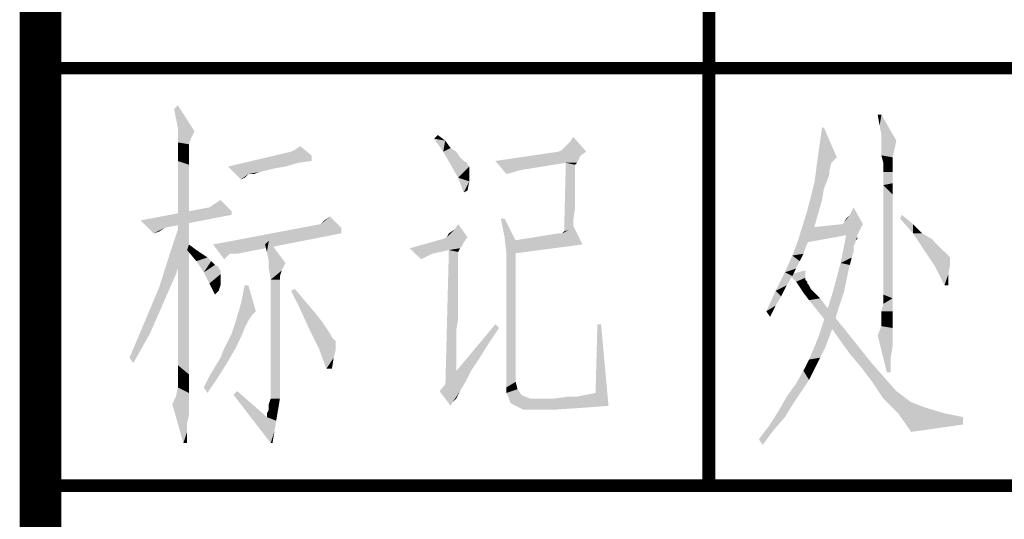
# Model space of a CAD drawing. Header units: millimetres. Extents: x 0 to 420, y 0 to 297.
# Tile 12 of 27: x 234.75 to 246.54, y 24.6 to 30.58. Entities that reach past the tile are written whole.
import ezdxf

# ---------------------------------------------------------------- set-up
doc = ezdxf.new("R2010")
doc.units = ezdxf.units.MM
doc.header["$LTSCALE"] = 23.1
doc.layers.get('0').update_dxf_attribs({"linetype": 'CONTINUOUS'})
doc.layers.add('GMA1347总成-02_DXF_FORMAT', color=7, linetype='CONTINUOUS')

# ---------------------------------------------------------------- blocks, each defined once
blk = doc.blocks.new('*T11')
at = {"color": 1, "linetype": 'Continuous'}
for p, q in [((0, 0), (8, 0)), ((0, 0), (0, -5)), ((8, 0), (8, -5)), ((0, -5), (8, -5))]:
    blk.add_line(p, q, dxfattribs=at)
blk = doc.blocks.new('*T12')
at = {"color": 1, "linetype": 'Continuous'}
for p, q in [((0, 0), (7, 0)), ((0, 0), (0, -5)), ((7, 0), (7, -5)), ((0, -5), (7, -5))]:
    blk.add_line(p, q, dxfattribs=at)
blk = doc.blocks.new('*T16')
at = {"color": 1, "linetype": 'Continuous'}
for p, q in [((0, 0), (60, 0)), ((0, 0), (0, -20)), ((15, 0), (15, -20)), ((30, 0), (30, -20)), ((45, 0), (45, -20)), ((60, 0), (60, -20)), ((0, -5), (60, -5)), ((0, -10), (60, -10)), ((0, -15), (60, -15)), ((0, -20), (60, -20))]:
    blk.add_line(p, q, dxfattribs=at)

msp = doc.modelspace()

# ---------------------------------------------------------------- linework, layer by layer
at = {"color": 1, "linetype": 'Continuous'}
for points in [[(236.62, 29.4), (236.598, 29.511), (236.643, 29.556)], [(236.643, 29.289), (236.62, 29.4), (236.643, 29.556)], [(236.643, 29.289), (236.643, 29.556), (236.843, 29.244)], [(245.065, 29.444), (245.043, 29.311), (245.02, 29.444)], [(245.065, 29.2), (245.043, 29.311), (245.065, 29.444)], [(245.065, 29.2), (245.065, 29.444), (245.243, 29.133)], [(236.843, 29.244), (236.643, 29.2), (236.643, 29.289)], [(236.643, 29.156), (236.643, 29.2), (236.843, 29.244)], [(236.643, 29.156), (236.843, 29.244), (236.798, 29.156)], [(244.376, 29.289), (244.309, 28.978), (244.354, 29.289)], [(244.309, 28.978), (244.376, 29.289), (244.531, 28.933)], [(236.798, 29.156), (236.643, 29.111), (236.643, 29.156)], [(236.643, 29.111), (236.798, 29.156), (236.776, 29.089)], [(236.776, 29.089), (236.643, 29.022), (236.643, 29.111)], [(239.709, 29.156), (239.754, 29.2), (239.843, 29.133)], [(239.843, 29.133), (239.82, 29), (239.709, 29.156)], [(239.843, 29.133), (239.909, 29.044), (239.82, 29)], [(241.532, 29), (241.287, 29.067), (241.332, 29.111)], [(241.332, 29.111), (241.376, 29.178), (241.532, 29)], [(245.243, 29.133), (245.065, 29.111), (245.065, 29.2)], [(245.065, 29.067), (245.065, 29.111), (245.243, 29.133)], [(245.065, 29.022), (245.065, 29.067), (245.243, 29.133)], [(245.065, 29.022), (245.243, 29.133), (245.22, 29.022)], [(236.776, 29.089), (236.776, 29.044), (236.643, 29.022)], [(236.643, 29.022), (236.776, 29.044), (236.776, 28.956)], [(236.776, 28.956), (236.643, 28.889), (236.643, 29.022)], [(238.243, 28.956), (237.243, 28.822), (237.998, 29)], [(238.243, 28.956), (237.998, 29), (238.043, 29.022)], [(238.043, 29.022), (238.109, 29.067), (238.243, 28.956)], [(239.82, 29), (239.909, 29.044), (239.976, 29)], [(239.976, 29), (239.909, 28.844), (239.82, 29)], [(239.976, 29), (240.02, 28.933), (239.909, 28.844)], [(241.532, 29), (241.465, 28.956), (240.443, 28.889)], [(241.532, 29), (240.443, 28.889), (241.198, 29)], [(241.532, 29), (241.198, 29), (241.243, 29.022)], [(241.532, 29), (241.243, 29.022), (241.287, 29.067)], [(245.22, 29.022), (245.065, 28.956), (245.065, 29.022)], [(245.065, 28.956), (245.22, 29.022), (245.198, 28.933)], [(236.643, 28.889), (236.776, 28.956), (236.776, 28.844)], [(236.776, 28.844), (236.643, 28.733), (236.643, 28.889)], [(238.243, 28.956), (238.243, 28.889), (237.243, 28.822)], [(238.243, 28.889), (238.087, 28.867), (237.243, 28.822)], [(240.02, 28.933), (240.065, 28.889), (239.909, 28.844)], [(240.065, 28.889), (240.109, 28.867), (239.909, 28.844)], [(241.465, 28.956), (241.443, 28.911), (240.443, 28.889)], [(241.287, 28.867), (240.443, 28.889), (241.443, 28.911)], [(240.443, 28.889), (241.287, 28.867), (240.732, 28.778)], [(240.732, 28.778), (240.576, 28.733), (240.443, 28.889)], [(241.287, 28.867), (241.443, 28.911), (241.42, 28.867)], [(244.465, 28.867), (244.265, 28.644), (244.309, 28.978)], [(244.309, 28.978), (244.531, 28.933), (244.465, 28.867)], [(245.198, 28.933), (245.087, 28.867), (245.065, 28.956)], [(245.198, 28.933), (245.198, 28.911), (245.087, 28.867)], [(245.087, 28.867), (245.198, 28.911), (245.198, 28.844)], [(236.643, 28.733), (236.776, 28.844), (236.776, 28.667)], [(237.243, 28.822), (238.087, 28.867), (237.932, 28.822)], [(237.243, 28.822), (237.932, 28.822), (237.798, 28.8)], [(237.243, 28.822), (237.798, 28.8), (237.487, 28.733)], [(237.487, 28.733), (237.398, 28.667), (237.243, 28.822)], [(237.798, 28.8), (237.709, 28.778), (237.487, 28.733)], [(237.709, 28.778), (237.62, 28.756), (237.487, 28.733)], [(239.909, 28.844), (240.109, 28.867), (240.109, 28.844)], [(240.109, 28.844), (239.998, 28.689), (239.909, 28.844)], [(240.109, 28.844), (240.132, 28.822), (239.998, 28.689)], [(240.132, 28.822), (240.132, 28.778), (239.998, 28.689)], [(240.132, 28.778), (240.132, 28.733), (239.998, 28.689)], [(240.732, 28.778), (240.665, 28.756), (240.576, 28.733)], [(241.398, 28.844), (241.265, 27.978), (241.287, 28.867)], [(241.398, 28.844), (241.398, 28.822), (241.265, 27.978)], [(241.398, 28.822), (241.398, 28.778), (241.265, 27.978)], [(241.398, 28.778), (241.398, 28.711), (241.265, 27.978)], [(241.287, 28.867), (241.42, 28.867), (241.398, 28.844)], [(244.465, 28.867), (244.443, 28.778), (244.265, 28.644)], [(244.443, 28.778), (244.443, 28.733), (244.265, 28.644)], [(245.198, 28.844), (245.087, 28.756), (245.087, 28.867)], [(245.087, 28.756), (245.198, 28.844), (245.198, 28.756)], [(236.776, 28.667), (236.643, 28.511), (236.643, 28.733)], [(236.643, 28.511), (236.776, 28.667), (236.776, 28.467)], [(237.487, 28.733), (237.465, 28.711), (237.398, 28.667)], [(237.465, 28.711), (237.443, 28.689), (237.398, 28.667)], [(237.509, 28.733), (237.487, 28.733), (237.62, 28.756)], [(237.532, 28.733), (237.509, 28.733), (237.62, 28.756)], [(237.532, 28.733), (237.62, 28.756), (237.554, 28.733)], [(239.998, 28.689), (240.132, 28.733), (240.132, 28.644)], [(240.132, 28.644), (240.065, 28.511), (239.998, 28.689)], [(240.132, 28.644), (240.109, 28.533), (240.065, 28.511)], [(241.398, 28.711), (241.398, 28.6), (241.265, 27.978)], [(244.376, 28.556), (244.176, 28.289), (244.265, 28.644)], [(244.443, 28.733), (244.42, 28.667), (244.265, 28.644)], [(244.265, 28.644), (244.42, 28.667), (244.376, 28.556)], [(245.198, 28.756), (245.198, 28.622), (245.087, 28.6)], [(245.198, 28.756), (245.087, 28.6), (245.087, 28.756)], [(241.398, 28.6), (241.398, 28.489), (241.265, 27.978)], [(244.376, 28.556), (244.354, 28.422), (244.176, 28.289)], [(245.087, 28.6), (245.198, 28.622), (245.198, 28.489)], [(245.198, 28.489), (245.087, 28.444), (245.087, 28.6)], [(236.776, 28.467), (236.643, 28.267), (236.643, 28.511)], [(236.643, 28.267), (236.776, 28.467), (236.776, 28.2)], [(237.087, 28.378), (237.154, 28.422), (237.287, 28.289)], [(241.398, 28.489), (241.398, 28.333), (241.265, 27.978)], [(244.176, 28.289), (244.354, 28.422), (244.265, 28.111)], [(245.087, 28.444), (245.198, 28.489), (245.198, 28.311)], [(245.198, 28.311), (245.087, 28.244), (245.087, 28.444)], [(237.287, 28.289), (236.198, 28.178), (237.02, 28.333)], [(237.287, 28.289), (237.287, 28.244), (236.198, 28.178)], [(237.287, 28.289), (237.02, 28.333), (237.087, 28.378)], [(241.398, 28.333), (241.376, 28.178), (241.265, 27.978)], [(244.265, 28.111), (244.065, 27.933), (244.176, 28.289)], [(244.687, 28.244), (244.731, 28.333), (244.843, 28.133)], [(245.087, 28.244), (245.198, 28.311), (245.198, 28.089)], [(236.198, 28.178), (237.287, 28.244), (236.487, 28.089)], [(236.487, 28.089), (236.354, 28.022), (236.198, 28.178)], [(236.732, 27.844), (236.554, 27.8), (236.687, 28.2)], [(236.776, 28.2), (236.643, 28), (236.643, 28.267)], [(236.643, 28), (236.776, 28.2), (236.776, 27.911)], [(238.354, 28.133), (238.398, 28.178), (238.465, 28.222)], [(238.354, 28.133), (238.465, 28.222), (238.598, 28.089)], [(240.554, 28.2), (240.554, 27.978), (240.509, 28.2)], [(240.554, 27.978), (240.554, 28.2), (240.687, 27.933)], [(241.265, 27.978), (241.376, 28.178), (241.376, 27.978)], [(244.62, 28.156), (244.643, 28.2), (244.687, 28.244)], [(244.843, 28.133), (244.62, 28.156), (244.687, 28.244)], [(245.198, 28.089), (245.087, 28.022), (245.087, 28.244)], [(245.287, 28.2), (245.309, 28.244), (245.443, 28.133)], [(245.443, 28.133), (245.443, 28.022), (245.287, 28.2)], [(236.487, 28.089), (236.42, 28.044), (236.354, 28.022)], [(238.598, 28.089), (237.065, 27.889), (238.354, 28.133)], [(238.598, 28.089), (238.598, 28.022), (237.065, 27.889)], [(239.865, 27.978), (239.887, 28.022), (239.954, 28.067)], [(240.109, 27.978), (239.865, 27.978), (239.954, 28.067)], [(239.954, 28.067), (239.998, 28.133), (240.109, 27.978)], [(241.243, 28.022), (241.265, 28.044), (241.332, 28.067)], [(241.487, 27.889), (241.243, 28.022), (241.332, 28.067)], [(241.332, 28.067), (241.376, 28.111), (241.487, 27.889)], [(244.065, 27.933), (244.265, 28.111), (244.154, 27.844)], [(244.82, 28.089), (244.798, 28.044), (244.154, 27.911)], [(244.82, 28.089), (244.154, 27.911), (244.176, 28.089)], [(244.843, 28.133), (244.176, 28.089), (244.598, 28.133)], [(244.176, 28.089), (244.843, 28.133), (244.82, 28.089)], [(244.843, 28.133), (244.598, 28.133), (244.62, 28.156)], [(245.087, 28.022), (245.198, 28.089), (245.198, 27.867)], [(245.443, 28.022), (245.443, 28.133), (245.554, 28.022)], [(236.776, 27.911), (236.643, 27.667), (236.643, 28)], [(237.265, 27.778), (237.065, 27.889), (238.598, 28.022)], [(237.309, 27.778), (237.265, 27.778), (238.598, 28.022)], [(237.309, 27.778), (238.598, 28.022), (237.354, 27.778)], [(237.709, 27.8), (237.687, 27.889), (237.732, 27.933)], [(237.732, 27.689), (237.709, 27.8), (237.732, 27.933)], [(237.732, 27.689), (237.732, 27.933), (237.932, 27.667)], [(240.065, 27.911), (239.42, 27.844), (239.82, 27.956)], [(240.109, 27.978), (239.82, 27.956), (239.865, 27.978)], [(239.82, 27.956), (240.109, 27.978), (240.065, 27.911)], [(240.687, 27.933), (240.576, 27.778), (240.554, 27.978)], [(240.576, 27.778), (240.687, 27.933), (240.687, 26.244)], [(241.243, 28.022), (240.643, 27.933), (241.198, 28.022)], [(241.487, 27.889), (240.643, 27.933), (241.243, 28.022)], [(241.487, 27.889), (240.643, 27.778), (240.643, 27.933)], [(244.154, 27.844), (243.998, 27.756), (244.065, 27.933)], [(244.798, 28.044), (244.643, 28), (244.154, 27.911)], [(244.776, 28), (244.776, 27.978), (244.576, 27.667)], [(244.776, 28), (244.576, 27.667), (244.643, 28)], [(244.776, 27.978), (244.754, 27.933), (244.576, 27.667)], [(244.754, 27.933), (244.754, 27.911), (244.576, 27.667)], [(244.643, 28), (244.798, 28.044), (244.776, 28)], [(244.776, 27.978), (244.776, 27.956), (244.754, 27.933)], [(245.198, 27.867), (245.087, 27.8), (245.087, 28.022)], [(245.554, 28.022), (245.576, 27.822), (245.443, 28.022)], [(245.554, 28.022), (245.665, 27.956), (245.576, 27.822)], [(245.665, 27.956), (245.731, 27.889), (245.576, 27.822)], [(236.554, 27.8), (236.732, 27.844), (236.62, 27.533)], [(236.643, 27.667), (236.776, 27.911), (236.776, 27.578)], [(236.754, 27.822), (236.776, 27.889), (236.865, 27.822)], [(236.865, 27.822), (236.865, 27.689), (236.754, 27.822)], [(236.865, 27.822), (236.932, 27.778), (236.865, 27.689)], [(237.065, 27.889), (237.265, 27.778), (237.243, 27.756)], [(237.243, 27.756), (237.198, 27.711), (237.065, 27.889)], [(240.065, 27.911), (240.043, 27.867), (239.42, 27.844)], [(239.42, 27.844), (240.043, 27.867), (240.02, 27.844)], [(239.42, 27.844), (240.02, 27.844), (239.887, 27.822)], [(239.42, 27.844), (239.887, 27.822), (239.687, 27.778)], [(239.687, 27.778), (239.554, 27.711), (239.42, 27.844)], [(239.998, 27.8), (239.843, 26.111), (239.887, 27.822)], [(239.887, 27.822), (240.02, 27.844), (239.998, 27.8)], [(244.154, 27.844), (244.131, 27.778), (243.998, 27.756)], [(244.754, 27.911), (244.731, 27.867), (244.576, 27.667)], [(244.731, 27.867), (244.731, 27.8), (244.576, 27.667)], [(245.087, 27.8), (245.198, 27.867), (245.198, 27.622)], [(245.576, 27.822), (245.731, 27.889), (245.798, 27.822)], [(245.798, 27.822), (245.709, 27.622), (245.576, 27.822)], [(245.798, 27.822), (245.843, 27.778), (245.709, 27.622)], [(236.62, 27.533), (236.42, 27.378), (236.554, 27.8)], [(236.932, 27.778), (236.998, 27.733), (236.865, 27.689)], [(236.865, 27.689), (236.998, 27.733), (237.043, 27.689)], [(239.687, 27.778), (239.643, 27.756), (239.554, 27.711)], [(239.998, 27.8), (239.998, 27.778), (239.843, 26.111)], [(239.998, 27.778), (239.998, 27.733), (239.843, 26.111)], [(239.998, 27.733), (239.998, 27.689), (239.843, 26.111)], [(240.687, 26.244), (240.576, 26.178), (240.576, 27.778)], [(244.087, 27.689), (243.909, 27.556), (243.998, 27.756)], [(243.998, 27.756), (244.131, 27.778), (244.087, 27.689)], [(244.731, 27.8), (244.709, 27.733), (244.576, 27.667)], [(244.576, 27.667), (244.709, 27.733), (244.687, 27.644)], [(245.198, 27.622), (245.087, 27.6), (245.087, 27.8)], [(245.843, 27.778), (245.865, 27.756), (245.709, 27.622)], [(245.865, 27.756), (245.887, 27.733), (245.709, 27.622)], [(245.887, 27.733), (245.887, 27.711), (245.709, 27.622)], [(245.887, 27.711), (245.887, 27.644), (245.709, 27.622)], [(236.776, 27.578), (236.643, 27.356), (236.643, 27.667)], [(237.043, 27.689), (236.954, 27.556), (236.865, 27.689)], [(237.043, 27.689), (237.087, 27.644), (236.954, 27.556)], [(237.087, 27.644), (237.132, 27.622), (236.954, 27.556)], [(237.132, 27.622), (237.132, 27.6), (236.954, 27.556)], [(237.132, 27.6), (237.154, 27.578), (236.954, 27.556)], [(237.932, 27.667), (237.732, 27.6), (237.732, 27.689)], [(237.732, 27.6), (237.932, 27.667), (237.887, 27.578)], [(237.887, 27.578), (237.754, 27.467), (237.732, 27.6)], [(239.998, 27.689), (239.998, 27.622), (239.843, 26.111)], [(239.998, 27.622), (239.998, 27.556), (239.843, 26.111)], [(244.087, 27.689), (244.043, 27.6), (243.909, 27.556)], [(243.909, 27.556), (244.043, 27.6), (243.998, 27.511)], [(244.687, 27.644), (244.487, 27.333), (244.576, 27.667)], [(244.687, 27.644), (244.665, 27.556), (244.487, 27.333)], [(245.087, 27.444), (245.087, 27.6), (245.198, 27.622)], [(245.087, 27.444), (245.198, 27.622), (245.198, 27.422)], [(245.709, 27.622), (245.887, 27.644), (245.865, 27.533)], [(245.865, 27.533), (245.82, 27.4), (245.709, 27.622)], [(236.42, 27.378), (236.62, 27.533), (236.465, 27.178)], [(236.643, 27.356), (236.776, 27.578), (236.776, 27.244)], [(236.954, 27.556), (237.154, 27.578), (237.154, 27.533)], [(237.154, 27.533), (237.02, 27.422), (236.954, 27.556)], [(237.154, 27.533), (237.154, 27.489), (237.02, 27.422)], [(237.02, 27.422), (237.154, 27.489), (237.154, 27.4)], [(237.887, 27.578), (237.865, 27.511), (237.754, 27.467)], [(237.754, 27.467), (237.865, 27.511), (237.865, 27.467)], [(237.865, 27.467), (237.865, 27.378), (237.754, 26.044)], [(237.865, 27.467), (237.754, 26.044), (237.754, 27.467)], [(239.998, 27.556), (239.998, 27.467), (239.843, 26.111)], [(239.998, 27.467), (239.998, 27.378), (239.843, 26.111)], [(243.998, 27.511), (243.798, 27.333), (243.909, 27.556)], [(243.998, 27.511), (243.931, 27.4), (243.798, 27.333)], [(243.976, 27.533), (244.154, 27.578), (244.154, 27.533)], [(244.154, 27.533), (243.976, 27.511), (243.976, 27.533)], [(243.998, 27.489), (243.976, 27.511), (244.154, 27.533)], [(243.998, 27.489), (244.154, 27.533), (244.154, 27.489)], [(244.154, 27.489), (244.043, 27.444), (243.998, 27.489)], [(244.154, 27.489), (244.154, 27.467), (244.043, 27.444)], [(244.043, 27.444), (244.154, 27.467), (244.176, 27.444)], [(244.487, 27.333), (244.665, 27.556), (244.62, 27.333)], [(245.82, 27.4), (245.865, 27.533), (245.865, 27.4)], [(236.465, 27.178), (236.243, 26.956), (236.42, 27.378)], [(236.776, 27.244), (236.643, 27.067), (236.643, 27.356)], [(237.154, 27.4), (237.087, 27.289), (237.02, 27.422)], [(237.154, 27.4), (237.132, 27.333), (237.087, 27.289)], [(237.487, 27.4), (237.398, 27.178), (237.443, 27.4)], [(237.398, 27.178), (237.487, 27.4), (237.576, 27.089)], [(237.865, 27.378), (237.865, 27.267), (237.754, 26.044)], [(237.998, 27.333), (238.043, 27.356), (238.176, 27.2)], [(239.998, 27.378), (239.998, 27.267), (239.843, 26.111)], [(243.798, 27.333), (243.931, 27.4), (243.865, 27.267)], [(244.176, 27.444), (244.087, 27.378), (244.043, 27.444)], [(244.176, 27.444), (244.176, 27.422), (244.087, 27.378)], [(244.176, 27.422), (244.198, 27.4), (244.087, 27.378)], [(244.087, 27.378), (244.198, 27.4), (244.22, 27.356)], [(244.22, 27.356), (244.131, 27.311), (244.087, 27.378)], [(244.131, 27.311), (244.22, 27.356), (244.265, 27.311)], [(245.198, 27.422), (245.087, 27.289), (245.087, 27.444)], [(245.087, 27.289), (245.198, 27.422), (245.198, 27.244)], [(236.643, 27.067), (236.776, 27.244), (236.776, 26.956)], [(237.865, 27.267), (237.865, 27.111), (237.754, 26.044)], [(238.176, 27.2), (238.109, 27.111), (237.998, 27.333)], [(239.998, 27.267), (239.998, 27.133), (239.843, 26.111)], [(243.865, 27.267), (243.687, 27.089), (243.798, 27.333)], [(243.865, 27.267), (243.798, 27.156), (243.687, 27.089)], [(244.265, 27.311), (244.198, 27.222), (244.131, 27.311)], [(244.265, 27.311), (244.331, 27.244), (244.198, 27.222)], [(244.198, 27.222), (244.331, 27.244), (244.398, 27.156)], [(244.62, 27.333), (244.554, 27.133), (244.398, 27.044)], [(244.62, 27.333), (244.398, 27.044), (244.487, 27.333)], [(245.065, 27.089), (245.087, 27.178), (245.198, 27.244)], [(245.065, 27.089), (245.198, 27.244), (245.198, 27.089)], [(245.198, 27.244), (245.087, 27.178), (245.087, 27.289)], [(236.243, 26.956), (236.465, 27.178), (236.309, 26.822)], [(237.576, 27.089), (237.332, 26.956), (237.398, 27.178)], [(237.865, 27.111), (237.865, 26.911), (237.754, 26.044)], [(238.109, 27.111), (238.176, 27.2), (238.287, 27.067)], [(238.287, 27.067), (238.22, 26.867), (238.109, 27.111)], [(239.998, 27.133), (239.998, 27), (239.843, 26.111)], [(243.687, 27.089), (243.798, 27.156), (243.731, 27.022)], [(244.398, 27.156), (244.287, 27.111), (244.198, 27.222)], [(244.287, 27.111), (244.398, 27.156), (244.487, 27.044)], [(244.487, 27.044), (244.376, 27), (244.287, 27.111)], [(244.398, 27.044), (244.554, 27.133), (244.487, 26.911)], [(236.776, 26.956), (236.643, 26.822), (236.643, 27.067)], [(237.576, 27.089), (237.532, 27.044), (237.332, 26.956)], [(237.532, 27.044), (237.487, 26.978), (237.332, 26.956)], [(238.287, 27.067), (238.376, 26.956), (238.22, 26.867)], [(239.998, 27), (239.976, 26.867), (239.843, 26.111)], [(244.487, 26.911), (244.309, 26.778), (244.398, 27.044)], [(244.376, 27), (244.487, 27.044), (244.576, 26.933)], [(244.576, 26.933), (244.465, 26.889), (244.376, 27)], [(245.198, 27.089), (245.065, 27.022), (245.065, 27.089)], [(245.065, 27), (245.065, 27.022), (245.198, 27.089)], [(245.065, 27), (245.198, 27.089), (245.198, 26.978)], [(245.198, 26.978), (245.065, 26.911), (245.065, 27)], [(236.309, 26.822), (236.065, 26.533), (236.243, 26.956)], [(236.643, 26.822), (236.776, 26.956), (236.776, 26.689)], [(237.443, 26.889), (237.287, 26.822), (237.309, 26.889)], [(237.287, 26.822), (237.443, 26.889), (237.398, 26.778)], [(237.309, 26.889), (237.332, 26.956), (237.487, 26.978)], [(237.309, 26.889), (237.487, 26.978), (237.443, 26.889)], [(237.865, 26.911), (237.865, 26.667), (237.754, 26.044)], [(238.376, 26.956), (238.42, 26.889), (238.22, 26.867)], [(238.22, 26.867), (238.42, 26.889), (238.465, 26.822)], [(240.487, 26.889), (239.776, 26.133), (240.443, 26.933)], [(240.487, 26.889), (240.354, 26.689), (239.776, 26.133)], [(241.709, 26.933), (241.643, 26.111), (241.665, 26.933)], [(241.643, 26.111), (241.709, 26.933), (241.798, 25.956)], [(244.265, 26.667), (244.309, 26.778), (244.487, 26.911)], [(244.265, 26.667), (244.487, 26.911), (244.398, 26.667)], [(244.576, 26.733), (244.465, 26.889), (244.576, 26.933)], [(244.576, 26.733), (244.576, 26.933), (244.754, 26.711)], [(245.198, 26.889), (245.02, 26.8), (245.065, 26.911)], [(245.198, 26.889), (245.198, 26.822), (245.02, 26.8)], [(245.065, 26.911), (245.198, 26.978), (245.198, 26.889)], [(236.065, 26.533), (236.309, 26.822), (236.109, 26.467)], [(236.776, 26.689), (236.643, 26.622), (236.643, 26.822)], [(237.198, 26.644), (237.243, 26.733), (237.398, 26.778)], [(237.198, 26.644), (237.398, 26.778), (237.332, 26.644)], [(237.398, 26.778), (237.243, 26.733), (237.287, 26.822)], [(238.465, 26.822), (238.332, 26.644), (238.22, 26.867)], [(238.465, 26.822), (238.487, 26.778), (238.332, 26.644)], [(238.487, 26.778), (238.509, 26.756), (238.332, 26.644)], [(238.509, 26.756), (238.532, 26.733), (238.332, 26.644)], [(239.976, 26.867), (239.976, 26.711), (239.843, 26.111)], [(245.02, 26.8), (245.198, 26.822), (245.198, 26.8)], [(245.198, 26.8), (245.131, 26.356), (245.02, 26.8)], [(245.198, 26.8), (245.198, 26.756), (245.131, 26.356)], [(245.198, 26.756), (245.198, 26.667), (245.131, 26.356)], [(236.643, 26.622), (236.776, 26.689), (236.776, 26.489)], [(237.332, 26.644), (237.154, 26.533), (237.198, 26.644)], [(237.154, 26.533), (237.332, 26.644), (237.243, 26.489)], [(237.865, 26.667), (237.865, 26.378), (237.754, 26.044)], [(238.532, 26.733), (238.532, 26.689), (238.332, 26.644)], [(238.332, 26.644), (238.532, 26.689), (238.532, 26.622)], [(238.532, 26.622), (238.42, 26.4), (238.332, 26.644)], [(240.354, 26.689), (240.243, 26.511), (239.776, 26.133)], [(239.976, 26.711), (239.976, 26.533), (239.843, 26.111)], [(244.398, 26.667), (244.331, 26.533), (244.198, 26.511)], [(244.398, 26.667), (244.198, 26.511), (244.265, 26.667)], [(244.754, 26.711), (244.687, 26.578), (244.576, 26.733)], [(244.687, 26.578), (244.754, 26.711), (244.931, 26.489)], [(245.198, 26.667), (245.176, 26.533), (245.131, 26.356)], [(236.776, 26.489), (236.643, 26.444), (236.643, 26.622)], [(237.243, 26.489), (237.087, 26.422), (237.154, 26.533)], [(238.532, 26.622), (238.509, 26.533), (238.42, 26.4)], [(238.42, 26.4), (238.509, 26.533), (238.487, 26.4)], [(239.976, 26.533), (239.976, 26.356), (239.843, 26.111)], [(244.198, 26.511), (244.331, 26.533), (244.265, 26.4)], [(244.931, 26.489), (244.82, 26.422), (244.687, 26.578)], [(245.131, 26.356), (245.176, 26.533), (245.176, 26.356)], [(236.643, 26.444), (236.776, 26.489), (236.776, 26.333)], [(236.776, 26.333), (236.643, 26.311), (236.643, 26.444)], [(237.02, 26.311), (237.087, 26.422), (237.243, 26.489)], [(237.02, 26.311), (237.243, 26.489), (237.132, 26.311)], [(240.243, 26.511), (240.154, 26.378), (239.776, 26.133)], [(244.265, 26.4), (244.131, 26.378), (244.198, 26.511)], [(244.131, 26.378), (244.265, 26.4), (244.198, 26.267)], [(244.82, 26.422), (244.931, 26.489), (245.087, 26.311)], [(245.087, 26.311), (244.954, 26.244), (244.82, 26.422)], [(236.643, 26.244), (236.643, 26.311), (236.776, 26.333)], [(236.643, 26.244), (236.776, 26.333), (236.776, 26.2)], [(237.132, 26.311), (236.954, 26.178), (237.02, 26.311)], [(236.954, 26.178), (237.132, 26.311), (236.998, 26.111)], [(237.754, 26.044), (237.865, 26.378), (237.865, 26.044)], [(240.154, 26.378), (240.087, 26.244), (239.776, 26.133)], [(239.976, 26.356), (239.976, 26.156), (239.843, 26.111)], [(244.198, 26.267), (244.043, 26.222), (244.131, 26.378)], [(244.954, 26.244), (245.087, 26.311), (245.243, 26.133)], [(236.776, 26.111), (236.62, 26.067), (236.643, 26.178)], [(236.776, 26.2), (236.643, 26.178), (236.643, 26.244)], [(236.643, 26.178), (236.776, 26.2), (236.776, 26.111)], [(239.776, 26.133), (240.087, 26.244), (240.02, 26.133)], [(240.576, 26.178), (240.687, 26.244), (240.709, 26.156)], [(240.709, 26.156), (240.576, 26.111), (240.576, 26.178)], [(244.109, 26.133), (243.931, 26.067), (244.043, 26.222)], [(244.043, 26.222), (244.198, 26.267), (244.109, 26.133)], [(245.243, 26.133), (245.087, 26.044), (244.954, 26.244)], [(236.776, 26.044), (236.576, 25.978), (236.62, 26.067)], [(236.776, 26.111), (236.776, 26.089), (236.62, 26.067)], [(236.62, 26.067), (236.776, 26.089), (236.776, 26.044)], [(237.309, 26.089), (237.354, 26.133), (237.709, 25.822)], [(237.709, 25.822), (237.754, 25.511), (237.309, 26.089)], [(239.776, 26.133), (240.02, 26.133), (239.932, 26)], [(239.932, 26), (239.909, 25.956), (239.776, 26.133)], [(240.02, 26.133), (239.976, 26.044), (239.932, 26)], [(240.576, 26.111), (240.709, 26.156), (240.754, 26.089)], [(240.754, 26.089), (240.598, 26.067), (240.576, 26.111)], [(240.598, 26.067), (240.754, 26.089), (240.798, 26.067)], [(240.798, 26.067), (240.62, 26), (240.598, 26.067)], [(240.798, 26.067), (240.865, 26.044), (240.62, 26)], [(240.62, 26), (241.154, 26.044), (241.42, 26.067)], [(240.643, 25.978), (240.62, 26), (241.42, 26.067)], [(240.687, 25.956), (240.643, 25.978), (241.42, 26.067)], [(241.798, 25.956), (240.687, 25.956), (241.42, 26.067)], [(241.42, 26.067), (241.154, 26.044), (241.309, 26.067)], [(241.798, 25.956), (241.42, 26.067), (241.532, 26.089)], [(241.798, 25.956), (241.532, 26.089), (241.643, 26.111)], [(244.02, 26), (243.843, 25.911), (243.931, 26.067)], [(243.931, 26.067), (244.109, 26.133), (244.02, 26)], [(245.087, 26.044), (245.243, 26.133), (245.42, 26)], [(236.776, 26.044), (236.776, 26.022), (236.576, 25.978)], [(236.576, 25.978), (236.776, 26.022), (236.776, 25.978)], [(236.776, 25.978), (236.709, 25.511), (236.576, 25.978)], [(236.776, 25.978), (236.776, 25.911), (236.709, 25.511)], [(237.865, 26.044), (237.732, 25.978), (237.754, 26.044)], [(237.732, 25.911), (237.732, 25.978), (237.865, 26.044)], [(237.732, 25.911), (237.865, 26.044), (237.843, 25.911)], [(240.865, 26.044), (241.154, 26.044), (240.62, 26)], [(241.798, 25.956), (240.732, 25.933), (240.687, 25.956)], [(240.732, 25.933), (241.798, 25.956), (241.487, 25.933)], [(241.487, 25.933), (240.776, 25.911), (240.732, 25.933)], [(240.843, 25.911), (240.776, 25.911), (241.487, 25.933)], [(240.843, 25.911), (241.487, 25.933), (241.154, 25.911)], [(243.843, 25.911), (244.02, 26), (243.909, 25.822)], [(245.42, 26), (245.265, 25.867), (245.087, 26.044)], [(245.42, 26), (245.598, 25.933), (245.265, 25.867)], [(245.265, 25.867), (245.598, 25.933), (245.82, 25.867)], [(236.776, 25.911), (236.754, 25.756), (236.709, 25.511)], [(236.776, 25.911), (236.776, 25.844), (236.754, 25.756)], [(237.843, 25.911), (237.709, 25.867), (237.732, 25.911)], [(237.709, 25.822), (237.709, 25.867), (237.843, 25.911)], [(237.709, 25.822), (237.843, 25.911), (237.82, 25.778)], [(237.709, 25.822), (237.82, 25.778), (237.754, 25.511)], [(243.909, 25.822), (243.731, 25.733), (243.843, 25.911)], [(243.731, 25.733), (243.909, 25.822), (243.776, 25.667)], [(245.82, 25.867), (245.42, 25.644), (245.265, 25.867)], [(245.82, 25.867), (246.043, 25.822), (245.42, 25.644)], [(246.043, 25.822), (246.043, 25.733), (245.42, 25.644)], [(236.754, 25.756), (236.754, 25.644), (236.709, 25.511)], [(237.82, 25.778), (237.798, 25.644), (237.754, 25.511)], [(243.776, 25.667), (243.598, 25.556), (243.731, 25.733)], [(236.709, 25.511), (236.754, 25.644), (236.754, 25.511)], [(237.754, 25.511), (237.798, 25.644), (237.776, 25.511)], [(243.598, 25.556), (243.776, 25.667), (243.643, 25.489)]]:
    msp.add_solid(points, dxfattribs=at)
at = {"layer": 'GMA1347总成-02_DXF_FORMAT', "color": 7, "linetype": 'Continuous', "const_width": 0.5}
msp.add_lwpolyline([(235, 4.75), (235, 50.25)], dxfattribs=at)
at = {"layer": 'GMA1347总成-02_DXF_FORMAT', "color": 1, "linetype": 'Continuous', "const_width": 0.15}
for points in [[(243, 25), (243, 50)], [(235, 30), (295, 30)], [(235, 25), (355, 25)]]:
    msp.add_lwpolyline(points, dxfattribs=at)

# ---------------------------------------------------------------- block references
for name, p in [('*T11', (234.925, 30)), ('*T12', (242.925, 30)), ('*T16', (234.925, 25))]:
    msp.add_blockref(name, p)

doc.saveas('drawing.dxf')
